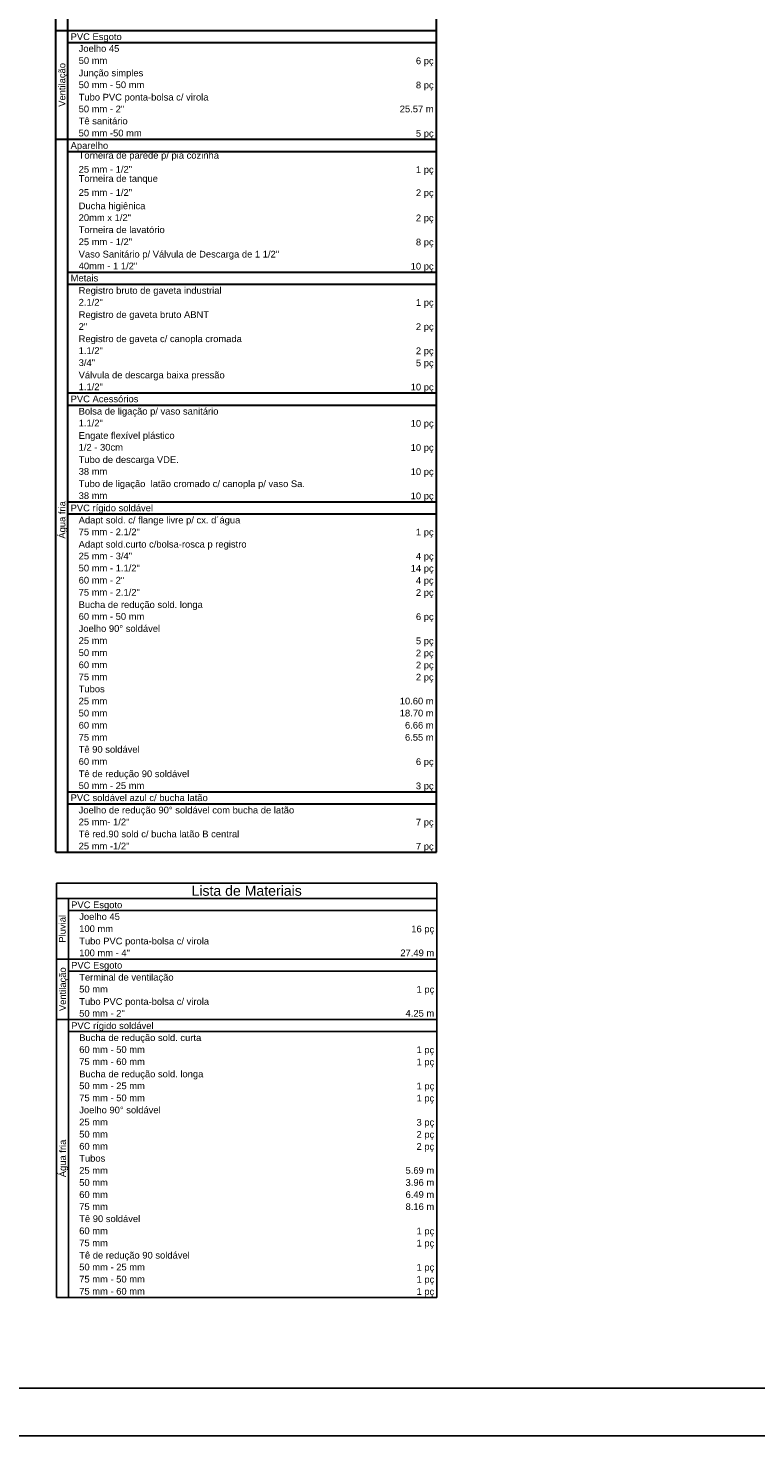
# Model space of a CAD drawing. Header units: millimetres. Extents: x 0 to 354, y 0 to 59.
# Tile 81 of 84: x 320 to 335, y 0 to 30. Entities that reach past the tile are written whole.
import ezdxf

# ---------------------------------------------------------------- set-up
doc = ezdxf.new("R2010")
doc.units = ezdxf.units.MM
doc.layers.add('AF-Colunas', color=152, linetype='Continuous', lineweight=30)
doc.styles.add('Arial', font='arial.ttf')

msp = doc.modelspace()

# ---------------------------------------------------------------- linework, layer by layer
at = {"color": 2}
for p, q in [((320.5535, 11.624), (328.5535, 11.624)), ((320.5535, 2.912), (320.5535, 11.624)), ((328.5535, 2.912), (328.5535, 11.624)), ((320.5535, 11.2992), (328.5535, 11.2992)), ((320.8077, 2.912), (320.8077, 11.2992)), ((320.8077, 11.0451), (328.5535, 11.0451)), ((320.5535, 10.0284), (328.5535, 10.0284)), ((320.8077, 9.7743), (328.5535, 9.7743)), ((320.5535, 8.7576), (328.5535, 8.7576)), ((320.8077, 8.5035), (328.5535, 8.5035)), ((320.5535, 2.912), (328.5535, 2.912))]:
    msp.add_line(p, q, dxfattribs=at)
msp.add_lwpolyline([(270, 59.4), (270, 0), (354.1, 0), (354.1, 59.4)], close=True, dxfattribs=at)
at = {"color": 6}
msp.add_lwpolyline([(272.5, 58.4), (272.5, 1), (353.1, 1), (353.1, 58.4)], close=True, dxfattribs=at)
at = {"layer": 'AF-Colunas', "color": 2}
for p, q in [((320.5419, 12.2746), (320.5419, 52.9185)), ((320.796, 12.2746), (320.796, 52.5937)), ((328.5419, 12.2746), (328.5419, 52.5937)), ((320.5419, 29.5562), (328.5419, 29.5562)), ((320.796, 29.302), (328.5419, 29.302)), ((320.5419, 27.2688), (328.5419, 27.2688)), ((320.796, 27.0146), (328.5419, 27.0146)), ((320.796, 24.4742), (328.5419, 24.4742)), ((320.796, 24.2201), (328.5419, 24.2201)), ((320.796, 21.9326), (328.5419, 21.9326)), ((320.796, 21.6785), (328.5419, 21.6785)), ((320.796, 19.6452), (328.5419, 19.6452)), ((320.796, 19.391), (328.5419, 19.391)), ((320.796, 13.5454), (328.5419, 13.5454)), ((320.796, 13.2912), (328.5419, 13.2912)), ((320.5419, 12.2746), (328.5419, 12.2746))]:
    msp.add_line(p, q, dxfattribs=at)

# ---------------------------------------------------------------- texts
at = {"color": 2, "line_spacing_factor": 0.798, "style": 'Arial'}
for s, insert, char_height, width, attachment_point in [('Lista de Materiais', (324.5534, 11.3554), 0.2118, 4.57488, 8), ('PVC Esgoto', (320.8644, 11.0555), 0.1412, 1.6944, 7), ('Joelho 45', (321.0334, 10.8471), 0.1412, 1.52496, 7), ('100 mm', (321.0334, 10.5931), 0.1412, 1.01664, 7), ('16 pç', (328.4974, 10.5465), 0.1412, 0.8472, 9), ('Tubo PVC ponta-bolsa c/ virola', (321.0334, 10.2925), 0.1412, 5.0832, 7), ('100 mm - 4"', (321.0334, 10.0851), 0.1412, 1.86384, 7), ('27.49 m', (328.4974, 10.0851), 0.1412, 1.18608, 9), ('PVC Esgoto', (320.8644, 9.7845), 0.1412, 1.6944, 7), ('50 mm', (321.0334, 9.3221), 0.1412, 0.8472, 7), ('Terminal de ventilação', (321.0334, 9.5305), 0.1412, 3.72768, 7), ('Tubo PVC ponta-bolsa c/ virola', (321.0334, 9.0215), 0.1412, 5.0832, 7), ('1 pç', (328.4974, 9.2755), 0.1412, 0.67776, 9), ('50 mm - 2"', (321.0334, 8.8141), 0.1412, 1.6944, 7), ('4.25 m', (328.4974, 8.8141), 0.1412, 1.01664, 9), ('PVC rígido soldável', (320.8644, 8.5135), 0.1412, 3.21936, 7), ('Bucha de redução sold. curta', (321.0334, 8.2595), 0.1412, 4.74432, 7), ('60 mm - 50 mm', (321.0334, 8.0521), 0.1412, 2.20272, 7), ('1 pç', (328.4974, 8.0055), 0.1412, 0.67776, 9), ('75 mm - 60 mm', (321.0334, 7.7971), 0.1412, 2.20272, 7), ('1 pç', (328.4974, 7.7505), 0.1412, 0.67776, 9), ('50 mm - 25 mm', (321.0334, 7.2891), 0.1412, 2.20272, 7), ('Bucha de redução sold. longa', (321.0334, 7.4965), 0.1412, 4.74432, 7), ('1 pç', (328.4974, 7.2425), 0.1412, 0.67776, 9), ('75 mm - 50 mm', (321.0334, 7.0351), 0.1412, 2.20272, 7), ('1 pç', (328.4974, 6.9885), 0.1412, 0.67776, 9), ('Joelho 90%%d soldável', (321.0334, 6.7811), 0.1412, 3.21936, 7), ('25 mm', (321.0334, 6.5271), 0.1412, 0.8472, 7), ('3 pç', (328.4974, 6.4805), 0.1412, 0.67776, 9), ('50 mm', (321.0334, 6.2721), 0.1412, 0.8472, 7), ('2 pç', (328.4974, 6.2255), 0.1412, 0.67776, 9), ('Tubos', (321.0334, 5.7641), 0.1412, 0.8472, 7), ('60 mm', (321.0334, 6.0181), 0.1412, 0.8472, 7), ('2 pç', (328.4974, 5.9715), 0.1412, 0.67776, 9), ('25 mm', (321.0334, 5.5101), 0.1412, 0.8472, 7), ('5.69 m', (328.4974, 5.5101), 0.1412, 1.01664, 9), ('50 mm', (321.0334, 5.2561), 0.1412, 0.8472, 7), ('3.96 m', (328.4974, 5.2561), 0.1412, 1.01664, 9), ('60 mm', (321.0334, 5.0021), 0.1412, 0.8472, 7), ('6.49 m', (328.4974, 5.0021), 0.1412, 1.01664, 9), ('75 mm', (321.0334, 4.7481), 0.1412, 0.8472, 7), ('8.16 m', (328.4974, 4.7481), 0.1412, 1.01664, 9), ('Tê 90 soldável', (321.0334, 4.4931), 0.1412, 2.37216, 7), ('75 mm', (321.0334, 3.9851), 0.1412, 0.8472, 7), ('60 mm', (321.0334, 4.2391), 0.1412, 0.8472, 7), ('1 pç', (328.4974, 4.1925), 0.1412, 0.67776, 9), ('Tê de redução 90 soldável', (321.0334, 3.6845), 0.1412, 4.236, 7), ('1 pç', (328.4974, 3.9385), 0.1412, 0.67776, 9), ('50 mm - 25 mm', (321.0334, 3.4771), 0.1412, 2.20272, 7), ('1 pç', (328.4974, 3.4305), 0.1412, 0.67776, 9), ('75 mm - 50 mm', (321.0334, 3.2231), 0.1412, 2.20272, 7), ('1 pç', (328.4974, 3.1765), 0.1412, 0.67776, 9), ('75 mm - 60 mm', (321.0334, 2.9681), 0.1412, 2.20272, 7), ('1 pç', (328.4974, 2.9215), 0.1412, 0.67776, 9)]:
    msp.add_mtext(s, dxfattribs=dict(at, insert=insert, char_height=char_height, width=width, attachment_point=attachment_point))
at = {"color": 2, "char_height": 0.1412, "attachment_point": 8, "rotation": 90.00021, "line_spacing_factor": 0.798, "style": 'Arial'}
for s, insert, width in [('Pluvial', (320.7508, 10.6635), 1.18608), ('Ventilação', (320.7974, 9.3935), 1.6944), ('Água fria', (320.7974, 5.8345), 1.52496)]:
    msp.add_mtext(s, dxfattribs=dict(at, insert=insert, width=width))
at = {"layer": 'AF-Colunas', "color": 2, "char_height": 0.1412, "line_spacing_factor": 0.798, "style": 'Arial'}
for s, insert, width, attachment_point in [('PVC Esgoto', (320.8529, 29.312), 1.6944, 7), ('50 mm', (321.0219, 28.8506), 0.8472, 7), ('Joelho 45', (321.0219, 29.1046), 1.52496, 7), ('Junção simples', (321.0219, 28.549), 2.37216, 7), ('6 pç', (328.4849, 28.804), 0.67776, 9), ('50 mm - 50 mm', (321.0219, 28.3416), 2.20272, 7), ('8 pç', (328.4849, 28.295), 0.67776, 9), ('Tubo PVC ponta-bolsa c/ virola', (321.0219, 28.041), 5.0832, 7), ('50 mm - 2"', (321.0219, 27.8336), 1.6944, 7), ('25.57 m', (328.4849, 27.8336), 1.18608, 9), ('Tê sanitário', (321.0219, 27.5796), 2.03328, 7), ('50 mm -50 mm', (321.0219, 27.3256), 2.03328, 7), ('5 pç', (328.4849, 27.279), 0.67776, 9), ('Aparelho', (320.8529, 27.024), 1.35552, 7), ('Torneira de parede p/ pia cozinha', (321.0219, 26.8177), 3.55824, 7), ('25 mm - 1/2"', (321.0219, 26.5637), 2.03328, 7), ('1 pç', (328.4849, 26.5171), 0.67776, 9), ('Torneira de tanque', (321.0219, 26.3301), 3.55824, 7), ('25 mm - 1/2"', (321.0219, 26.0761), 2.03328, 7), ('2 pç', (328.4849, 26.0295), 0.67776, 9), ('Ducha higiênica', (321.0219, 25.7546), 2.5416, 7), ('Torneira de lavatório', (321.0219, 25.2932), 3.55824, 7), ('20mm x 1/2"', (321.0219, 25.5472), 1.86384, 7), ('2 pç', (328.4849, 25.5006), 0.67776, 9), ('25 mm - 1/2"', (321.0219, 25.0392), 2.03328, 7), ('8 pç', (328.4849, 24.9926), 0.67776, 9), ('Vaso Sanitário p/ Válvula de Descarga de 1 1/2"', (321.0219, 24.7386), 7.96368, 7), ('40mm - 1 1/2"', (321.0219, 24.5312), 2.20272, 7), ('10 pç', (328.4849, 24.4846), 0.8472, 9), ('Metais', (320.8529, 24.2762), 1.01664, 7), ('Registro bruto de gaveta industrial', (321.0219, 23.9756), 5.9304, 7), ('2.1/2"', (321.0219, 23.7682), 1.01664, 7), ('1 pç', (328.4849, 23.7216), 0.67776, 9), ('2"', (321.0219, 23.2602), 0.33888, 7), ('Registro de gaveta bruto ABNT', (321.0219, 23.4676), 4.91376, 7), ('2 pç', (328.4849, 23.2136), 0.67776, 9), ('Registro de gaveta c/ canopla cromada', (321.0219, 22.9596), 6.26928, 7), ('1.1/2"', (321.0219, 22.7512), 1.01664, 7), ('2 pç', (328.4849, 22.7046), 0.67776, 9), ('3/4"', (321.0219, 22.4972), 0.67776, 7), ('5 pç', (328.4849, 22.4506), 0.67776, 9), ('Válvula de descarga baixa pressão', (321.0219, 22.1966), 5.59152, 7), ('PVC Acessórios', (320.8529, 21.7352), 2.37216, 7), ('1.1/2"', (321.0219, 21.9892), 1.01664, 7), ('10 pç', (328.4849, 21.9426), 0.8472, 9), ('Bolsa de ligação p/ vaso sanitário', (321.0219, 21.4346), 5.76096, 7), ('1.1/2"', (321.0219, 21.2262), 1.01664, 7), ('10 pç', (328.4849, 21.1796), 0.8472, 9), ('Engate flexível plástico', (321.0219, 20.9256), 4.06656, 7), ('1/2 - 30cm', (321.0219, 20.7182), 1.6944, 7), ('10 pç', (328.4849, 20.6716), 0.67776, 9), ('Tubo de descarga VDE.', (321.0219, 20.4176), 3.55824, 7), ('38 mm', (321.0219, 20.2102), 0.8472, 7), ('10 pç', (328.4849, 20.1636), 0.8472, 9), ('38 mm', (321.0219, 19.7012), 0.8472, 7), ('Tubo de ligação  latão cromado c/ canopla p/ vaso Sa.', (321.0219, 19.9096), 8.98032, 7), ('10 pç', (328.4849, 19.6546), 0.8472, 9), ('PVC rígido soldável', (320.8529, 19.4006), 3.21936, 7), ('Adapt sold. c/ flange livre p/ cx. d´água', (321.0219, 19.1466), 6.94704, 7), ('75 mm - 2.1/2"', (321.0219, 18.9392), 2.37216, 7), ('1 pç', (328.4849, 18.8926), 0.67776, 9), ('Adapt sold.curto c/bolsa-rosca p registro', (321.0219, 18.6386), 6.94704, 7), ('50 mm - 1.1/2"', (321.0219, 18.1772), 2.37216, 7), ('25 mm - 3/4"', (321.0219, 18.4312), 2.03328, 7), ('4 pç', (328.4849, 18.3846), 0.67776, 9), ('60 mm - 2"', (321.0219, 17.9222), 1.6944, 7), ('14 pç', (328.4849, 18.1306), 0.8472, 9), ('4 pç', (328.4849, 17.8756), 0.67776, 9), ('75 mm - 2.1/2"', (321.0219, 17.6682), 2.37216, 7), ('2 pç', (328.4849, 17.6216), 0.67776, 9), ('Bucha de redução sold. longa', (321.0219, 17.3676), 4.74432, 7), ('60 mm - 50 mm', (321.0219, 17.1602), 2.20272, 7), ('6 pç', (328.4849, 17.1136), 0.67776, 9), ('Joelho 90%%d soldável', (321.0219, 16.9062), 3.21936, 7), ('50 mm', (321.0219, 16.3972), 0.8472, 7), ('25 mm', (321.0219, 16.6522), 0.8472, 7), ('5 pç', (328.4849, 16.6056), 0.67776, 9), ('60 mm', (321.0219, 16.1432), 0.8472, 7), ('2 pç', (328.4849, 16.3506), 0.67776, 9), ('2 pç', (328.4849, 16.0966), 0.67776, 9), ('75 mm', (321.0219, 15.8892), 0.8472, 7), ('2 pç', (328.4849, 15.8426), 0.67776, 9), ('Tubos', (321.0219, 15.6352), 0.8472, 7), ('25 mm', (321.0219, 15.3812), 0.8472, 7), ('10.60 m', (328.4849, 15.3812), 1.18608, 9), ('50 mm', (321.0219, 15.1272), 0.8472, 7), ('18.70 m', (328.4849, 15.1272), 1.18608, 9), ('75 mm', (321.0219, 14.6182), 0.8472, 7), ('60 mm', (321.0219, 14.8722), 0.8472, 7), ('6.66 m', (328.4849, 14.8722), 1.01664, 9), ('6.55 m', (328.4849, 14.6182), 1.01664, 9), ('Tê 90 soldável', (321.0219, 14.3642), 2.37216, 7), ('60 mm', (321.0219, 14.1102), 0.8472, 7), ('6 pç', (328.4849, 14.0636), 0.67776, 9), ('Tê de redução 90 soldável', (321.0219, 13.8096), 4.236, 7), ('50 mm - 25 mm', (321.0219, 13.6022), 2.20272, 7), ('3 pç', (328.4849, 13.5556), 0.67776, 9), ('PVC soldável azul c/ bucha latão', (320.8529, 13.3472), 5.42208, 7), ('Joelho de redução 90%%d soldável com bucha de latão', (321.0219, 13.0466), 8.30256, 7), ('25 mm- 1/2"', (321.0219, 12.8392), 1.86384, 7), ('Tê red.90 sold c/ bucha latão B central', (321.0219, 12.5852), 6.60816, 7), ('7 pç', (328.4849, 12.7926), 0.67776, 9), ('25 mm -1/2"', (321.0219, 12.3312), 1.86384, 7), ('7 pç', (328.4849, 12.2846), 0.67776, 9)]:
    msp.add_mtext(s, dxfattribs=dict(at, insert=insert, width=width, attachment_point=attachment_point))
at = {"layer": 'AF-Colunas', "color": 2, "char_height": 0.1412, "attachment_point": 8, "rotation": 90.00021, "line_spacing_factor": 0.798, "style": 'Arial'}
for s, insert, width in [('Ventilação', (320.7859, 28.412), 1.6944), ('Água fria', (320.7859, 19.2636), 1.52496)]:
    msp.add_mtext(s, dxfattribs=dict(at, insert=insert, width=width))

doc.saveas('drawing.dxf')
